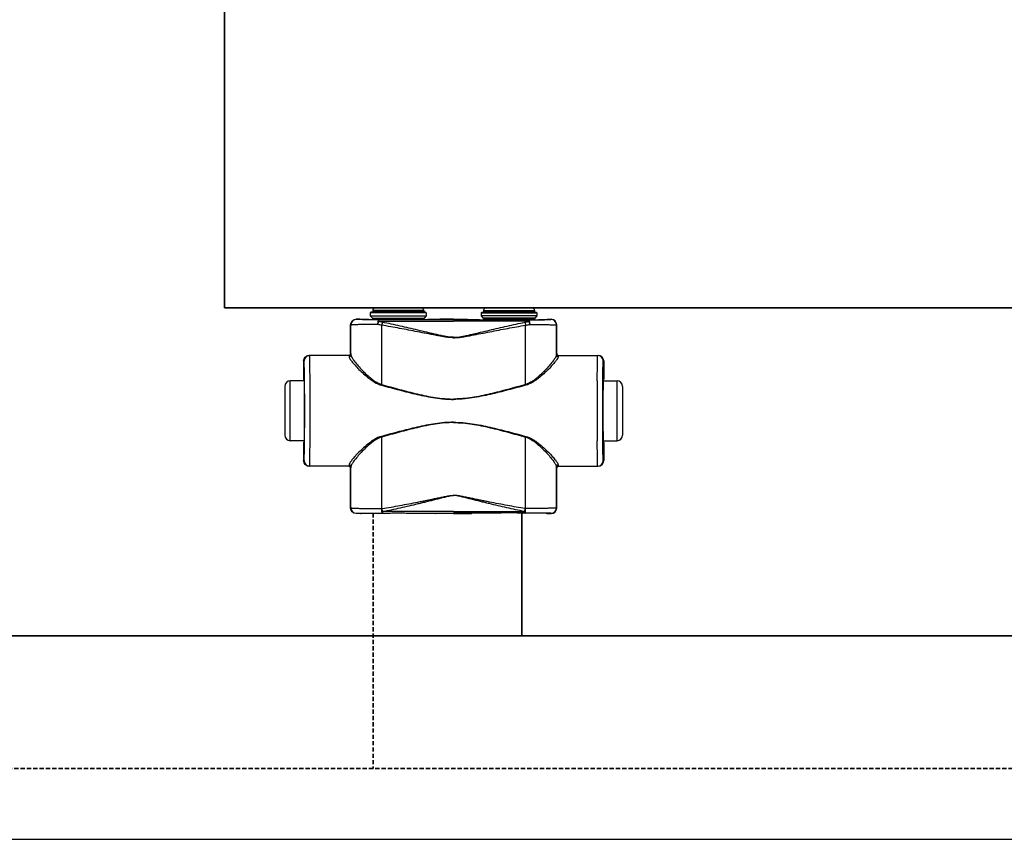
# Model space of a CAD drawing. Header units: millimetres. Extents: x -727 to 69715, y -15705 to 98123.
# Tile 141 of 256: x 36316 to 36760, y -12955 to -12585. Entities that reach past the tile are written whole.
import ezdxf

# ---------------------------------------------------------------- set-up
doc = ezdxf.new("R2010")
doc.units = ezdxf.units.MM
doc.linetypes.add('VERDECKT', pattern=[9.525, 6.35, -3.175])
for name, color, linetype, lineweight in [('UT_POTRUBI - PŘÍVOD', 1, 'Continuous', 35), ('UT_SCHÉMA_PŘÍVOD', 10, 'Continuous', 35), ('UT_SCHÉMA_ZPÁTEČKA', 172, 'VERDECKT', 35), ('UT_ZAŘÍZENÍ - OT', 3, 'Continuous', 35)]:
    doc.layers.add(name, color=color, linetype=linetype, lineweight=lineweight)

msp = doc.modelspace()

# ---------------------------------------------------------------- linework, layer by layer
at = {"color": 0, "linetype": 'Continuous'}
for p, q in [((36474.44, -12716.76), (36474.14, -12717.06)), ((36499.34, -12717.06), (36474.14, -12717.06)), ((36474.14, -12717.06), (36474.14, -12718.46)), ((36474.14, -12718.46), (36475.09, -12719.42)), ((36474.14, -12718.46), (36499.34, -12718.46)), ((36499.04, -12716.76), (36474.44, -12716.76)), ((36498.24, -12715.96), (36475.24, -12715.96)), ((36475.24, -12715.96), (36475.24, -12716.66)), ((36498.24, -12716.66), (36475.24, -12716.66)), ((36497.14, -12714.86), (36476.34, -12714.86)), ((36498.24, -12715.96), (36498.24, -12716.66)), ((36499.34, -12718.46), (36498.39, -12719.42)), ((36499.04, -12716.76), (36499.34, -12717.06)), ((36499.34, -12717.06), (36499.34, -12718.46)), ((36524.44, -12716.76), (36524.14, -12717.06)), ((36524.14, -12717.06), (36549.34, -12717.06)), ((36524.14, -12717.06), (36524.14, -12718.46)), ((36549.34, -12718.46), (36524.14, -12718.46)), ((36524.14, -12718.46), (36525.09, -12719.42)), ((36524.44, -12716.76), (36549.04, -12716.76)), ((36525.24, -12715.96), (36525.24, -12716.66)), ((36525.24, -12715.96), (36548.24, -12715.96)), ((36525.24, -12716.66), (36548.24, -12716.66)), ((36526.34, -12714.86), (36547.14, -12714.86)), ((36548.24, -12715.96), (36548.24, -12716.66)), ((36549.34, -12718.46), (36548.39, -12719.42)), ((36549.04, -12716.76), (36549.34, -12717.06)), ((36549.34, -12717.06), (36549.34, -12718.46)), ((36465.36, -12722.58), (36465.24, -12722.46)), ((36465.24, -12735.46), (36465.24, -12722.46)), ((36467.86, -12720.08), (36467.74, -12719.96)), ((36469.39, -12719.96), (36467.74, -12719.96)), ((36469.74, -12720.07), (36469.39, -12719.96)), ((36475.09, -12719.42), (36498.39, -12719.42)), ((36475.24, -12719.77), (36498.24, -12719.77)), ((36475.24, -12719.77), (36475.24, -12720.13)), ((36482.89, -12720.15), (36478.04, -12720.15)), ((36478.04, -12720.85), (36478.04, -12720.15)), ((36478.04, -12720.85), (36511.74, -12720.85)), ((36511.74, -12720.15), (36490.59, -12720.15)), ((36498.24, -12719.77), (36498.24, -12720.13)), ((36505.49, -12719.96), (36503.74, -12720.07)), ((36511.74, -12719.96), (36505.49, -12719.96)), ((36511.74, -12719.96), (36517.99, -12719.96)), ((36511.74, -12720.15), (36532.89, -12720.15)), ((36545.44, -12720.85), (36511.74, -12720.85)), ((36517.99, -12719.96), (36519.74, -12720.07)), ((36548.39, -12719.42), (36525.09, -12719.42)), ((36548.24, -12719.77), (36525.24, -12719.77)), ((36525.24, -12719.77), (36525.24, -12720.13)), ((36540.59, -12720.15), (36545.44, -12720.15)), ((36545.44, -12720.85), (36545.44, -12720.15)), ((36548.24, -12719.77), (36548.24, -12720.13)), ((36553.74, -12720.07), (36554.09, -12719.96)), ((36554.09, -12719.96), (36555.74, -12719.96)), ((36555.62, -12720.08), (36555.74, -12719.96)), ((36558.12, -12722.58), (36558.24, -12722.46)), ((36558.24, -12735.46), (36558.24, -12722.46)), ((36464.54, -12736.26), (36446.54, -12736.26)), ((36465.24, -12735.46), (36465.34, -12735.46)), ((36558.24, -12735.46), (36558.14, -12735.46)), ((36558.94, -12736.26), (36576.94, -12736.26)), ((36444.25, -12738.76), (36444.04, -12738.76)), ((36444.04, -12738.76), (36444.04, -12746.91)), ((36579.23, -12738.76), (36579.44, -12738.76)), ((36579.44, -12738.76), (36579.44, -12746.91)), ((36444.29, -12747.76), (36438.04, -12747.76)), ((36438.04, -12774.76), (36438.04, -12747.76)), ((36444.04, -12746.91), (36444.25, -12747.26)), ((36444.43, -12747.28), (36444.43, -12747.26)), ((36579.05, -12747.28), (36579.05, -12747.26)), ((36579.19, -12747.76), (36585.44, -12747.76)), ((36579.44, -12746.91), (36579.23, -12747.26)), ((36585.44, -12774.76), (36585.44, -12747.76)), ((36435.54, -12750.26), (36435.54, -12772.26)), ((36587.94, -12750.26), (36587.94, -12772.26)), ((36444.29, -12774.76), (36438.04, -12774.76)), ((36444.25, -12775.26), (36444.04, -12775.61)), ((36444.04, -12775.61), (36444.04, -12783.76)), ((36444.43, -12775.26), (36444.43, -12775.25)), ((36579.05, -12775.26), (36579.05, -12775.25)), ((36579.19, -12774.76), (36585.44, -12774.76)), ((36579.23, -12775.26), (36579.44, -12775.61)), ((36579.44, -12775.61), (36579.44, -12783.76)), ((36444.04, -12783.76), (36444.25, -12783.76)), ((36579.44, -12783.76), (36579.23, -12783.76)), ((36464.54, -12786.26), (36446.54, -12786.26)), ((36465.34, -12787.06), (36465.24, -12787.06)), ((36465.24, -12805.16), (36465.24, -12787.06)), ((36558.14, -12787.06), (36558.24, -12787.06)), ((36558.24, -12805.16), (36558.24, -12787.06)), ((36558.94, -12786.26), (36576.94, -12786.26)), ((36465.24, -12805.16), (36465.36, -12805.04)), ((36467.74, -12807.66), (36467.86, -12807.54)), ((36469.74, -12807.56), (36469.39, -12807.66)), ((36479.28, -12805.42), (36479.46, -12805.41)), ((36479.61, -12807.47), (36479.78, -12807.47)), ((36511.74, -12806.72), (36479.78, -12806.72)), ((36479.78, -12807.47), (36479.78, -12806.72)), ((36479.78, -12807.47), (36481.04, -12807.47)), ((36492.44, -12807.47), (36511.74, -12807.47)), ((36505.49, -12807.66), (36503.74, -12807.56)), ((36511.74, -12806.72), (36543.7, -12806.72)), ((36531.04, -12807.47), (36511.74, -12807.47)), ((36517.99, -12807.66), (36519.74, -12807.56)), ((36543.7, -12807.47), (36542.44, -12807.47)), ((36543.7, -12807.47), (36543.7, -12806.72)), ((36543.87, -12807.47), (36543.7, -12807.47)), ((36544.2, -12805.42), (36544.02, -12805.41)), ((36553.74, -12807.56), (36554.09, -12807.66)), ((36555.74, -12807.66), (36555.62, -12807.54)), ((36558.24, -12805.16), (36558.12, -12805.04)), ((36469.39, -12807.66), (36467.74, -12807.66)), ((36511.74, -12807.66), (36505.49, -12807.66)), ((36511.74, -12807.66), (36517.99, -12807.66)), ((36554.09, -12807.66), (36555.74, -12807.66))]:
    msp.add_line(p, q, dxfattribs=at)
msp.add_line((-727.45, -12954.69), (68024.28, -12954.69))
for centre, radius, start, end in [((36476.34, -12715.96), 1.1, 90, 180), ((36476.34, -12716.66), 1.1, 180, 185.2187), ((36497.14, -12715.96), 1.1, 0, 90), ((36497.14, -12716.66), 1.1, 354.7813, 0), ((36526.34, -12715.96), 1.1, 90, 180), ((36526.34, -12716.66), 1.1, 180, 185.2187), ((36547.14, -12715.96), 1.1, 0, 90), ((36547.14, -12716.66), 1.1, 354.7813, 0), ((36467.86, -12722.58), 2.5, 90.0025, 179.9975), ((36474.74, -12719.77), 0.5, 0, 45), ((36498.74, -12719.77), 0.5, 135, 180), ((36524.74, -12719.77), 0.5, 0, 45), ((36548.74, -12719.77), 0.5, 135, 180), ((36555.62, -12722.58), 2.5, 0.0025, 89.9975), ((36446.75, -12738.76), 2.5, 90.0022, 180.0011), ((36464.54, -12735.46), 0.8, 270.0036, 359.9972), ((36558.94, -12735.46), 0.8, 180.0028, 269.9964), ((36576.73, -12738.76), 2.5, 359.9989, 89.9978), ((36438.04, -12750.26), 2.5, 90, 180), ((34004.58, -12761.26), 2442.41, 359.68325, 0.31675), ((39018.9, -12761.26), 2442.41, 179.68325, 180.31675), ((36585.44, -12750.26), 2.5, 0, 90), ((36438.04, -12772.26), 2.5, 180, 270), ((36585.44, -12772.26), 2.5, 270, 0), ((36446.75, -12783.76), 2.5, 179.9989, 269.9978), ((36576.73, -12783.76), 2.5, 270.0022, 0.0011), ((36464.54, -12787.06), 0.8, 0.0028, 89.9964), ((36558.94, -12787.06), 0.8, 90.0036, 179.9972), ((36467.86, -12805.04), 2.5, 180.0025, 269.9975), ((36555.62, -12805.04), 2.5, 270.0025, 359.9975)]:
    msp.add_arc(centre, radius, start, end, dxfattribs=at)
at = {"color": 0, "linetype": 'Continuous', "extrusion": (0, 0, -1)}
for centre, major_axis, ratio, start_param, end_param in [((36467.74, -12722.46), (-1.77, 1.77), 0.999973, -0.785384, 0.785384), ((36486.74, -12720.07), (-17, 0), 0.005236, 4.941076, 6.283185), ((36486.74, -12720.07), (-17, 0), 0.005236, 3.141593, 4.483702), ((36446.54, -12738.76), (-2.5, 0), 0.999945, 0, 1.570796), ((36464.44, -12735.46), (-0.8, 0), 0.999986, -3.141593, -1.659157), ((36444.25, -12761.26), (0, 14), 0.010472, 0, 3.141593), ((36446.54, -12783.76), (-2.5, 0), 0.999945, -1.570796, 0), ((36464.44, -12787.06), (0.8, 0), 0.999986, -1.395381, 0), ((36467.74, -12805.16), (1.77, 1.77), 0.999973, -3.926977, -2.356208), ((36486.74, -12807.56), (-17, 0), 0.005236, 0, 1.229157), ((36486.74, -12807.56), (-17, 0), 0.005236, 1.912436, 3.141593)]:
    msp.add_ellipse(centre, major_axis=major_axis, ratio=ratio, start_param=start_param, end_param=end_param, dxfattribs=at)
at = {"color": 0, "linetype": 'Continuous'}
for centre, major_axis, ratio, start_param, end_param in [((36536.74, -12720.07), (17, 0), 0.005236, 3.141593, 4.483702), ((36536.74, -12720.07), (17, 0), 0.005236, 4.941076, 6.283185), ((36555.74, -12722.46), (1.77, 1.77), 0.999973, -0.785384, 0.785384), ((36559.04, -12735.46), (0.8, 0), 0.999986, -3.141593, -1.659157), ((36576.94, -12738.76), (2.5, 0), 0.999945, 0, 1.570796), ((36579.23, -12761.26), (0, 14), 0.010472, 0, 3.141593), ((36576.94, -12783.76), (2.5, 0), 0.999945, -1.570796, 0), ((36559.04, -12787.06), (-0.8, 0), 0.999986, -1.395381, 0), ((36536.74, -12807.56), (17, 0), 0.005236, 1.912436, 3.141593), ((36536.74, -12807.56), (17, 0), 0.005236, 0, 1.229157), ((36555.74, -12805.16), (-1.77, 1.77), 0.999973, -3.926977, -2.356208)]:
    msp.add_ellipse(centre, major_axis=major_axis, ratio=ratio, start_param=start_param, end_param=end_param, dxfattribs=at)
for points, knots in [([(36477.42, -12722.27), (36476.59, -12722.28), (36474.98, -12722.29), (36473.02, -12722.31), (36471.55, -12722.33), (36470.55, -12722.34), (36469.62, -12722.36), (36468.77, -12722.38), (36468, -12722.4), (36467.33, -12722.42), (36466.75, -12722.45), (36466.33, -12722.47), (36466.05, -12722.49), (36465.87, -12722.5), (36465.72, -12722.51), (36465.6, -12722.53), (36465.5, -12722.54), (36465.43, -12722.55), (36465.39, -12722.57), (36465.36, -12722.58), (36465.36, -12722.58)], [0, 0, 0, 0, 0.207034, 0.39928, 0.488214, 0.57154, 0.648707, 0.71921, 0.782588, 0.838437, 0.886403, 0.926186, 0.942933, 0.957549, 0.970012, 0.98031, 0.988432, 0.994377, 0.998178, 1, 1, 1, 1]), ([(36465.37, -12736), (36465.37, -12734.88), (36465.37, -12730.41), (36465.37, -12725.93), (36465.36, -12722.58)], [0, 0, 0, 0, 0.250733, 1, 1, 1, 1]), ([(36478.04, -12720.15), (36477.33, -12720.15), (36475.98, -12720.15), (36474.32, -12720.15), (36473.08, -12720.14), (36472.23, -12720.14), (36471.45, -12720.13), (36470.73, -12720.13), (36470.09, -12720.12), (36469.52, -12720.12), (36469.03, -12720.11), (36468.68, -12720.11), (36468.44, -12720.1), (36468.29, -12720.1), (36468.17, -12720.1), (36468.06, -12720.1), (36467.99, -12720.09), (36467.94, -12720.09), (36467.92, -12720.09), (36467.89, -12720.09), (36467.88, -12720.09), (36467.87, -12720.09), (36467.86, -12720.09), (36467.86, -12720.08)], [0, 0, 0, 0, 0.207653, 0.400343, 0.489423, 0.572844, 0.650059, 0.720565, 0.783909, 0.839692, 0.887568, 0.927242, 0.943927, 0.958477, 0.970869, 0.981088, 0.989117, 0.992306, 0.994945, 0.997032, 0.998568, 0.999554, 1, 1, 1, 1]), ([(36478.04, -12720.15), (36477.95, -12720.16), (36477.85, -12720.27), (36477.77, -12720.4), (36477.7, -12720.55), (36477.63, -12720.78), (36477.55, -12721.09), (36477.49, -12721.45), (36477.45, -12721.85), (36477.43, -12722.13), (36477.42, -12722.27)], [0, 0, 0, 0, 0.117156, 0.161001, 0.211236, 0.330442, 0.472834, 0.634922, 0.812344, 1, 1, 1, 1]), ([(36478.04, -12720.85), (36477.91, -12721.06), (36477.69, -12721.52), (36477.51, -12722.01), (36477.42, -12722.27)], [0, 0, 0, 0, 0.464895, 1, 1, 1, 1]), ([(36479.29, -12722.63), (36479.13, -12722.61), (36478.5, -12722.51), (36477.88, -12722.38), (36477.42, -12722.27)], [0, 0, 0, 0, 0.252579, 1, 1, 1, 1]), ([(36479.61, -12721.29), (36479.48, -12721.27), (36478.94, -12721.15), (36478.42, -12720.99), (36478.04, -12720.85)], [0, 0, 0, 0, 0.253704, 1, 1, 1, 1]), ([(36479.61, -12721.29), (36479.55, -12721.5), (36479.43, -12721.94), (36479.33, -12722.39), (36479.29, -12722.63)], [0, 0, 0, 0, 0.464569, 1, 1, 1, 1]), ([(36511.74, -12728.27), (36511.74, -12728.27), (36511.05, -12728.27), (36509.67, -12728.19), (36507.62, -12727.91), (36505.58, -12727.56), (36502.87, -12727.06), (36499.5, -12726.39), (36495.45, -12725.6), (36491.41, -12724.81), (36487.37, -12724.05), (36483.33, -12723.32), (36480.63, -12722.86), (36479.29, -12722.63)], [0.5000015, 0.5000015, 0.5000015, 0.5000015, 0.500002, 0.5313979, 0.5627848, 0.5941575, 0.6255147, 0.6881766, 0.7507583, 0.8132458, 0.8756245, 0.9378805, 1, 1, 1, 1]), ([(36479.3, -12749.41), (36479.3, -12747.17), (36479.3, -12738.24), (36479.29, -12729.32), (36479.29, -12722.63)], [0, 0, 0, 0, 0.250952, 1, 1, 1, 1]), ([(36511.74, -12728.09), (36511.74, -12728.09), (36511.4, -12728.09), (36510.71, -12728.07), (36509.33, -12727.93), (36507.63, -12727.65), (36505.61, -12727.23), (36503.6, -12726.77), (36501.59, -12726.3), (36498.92, -12725.66), (36495.58, -12724.86), (36491.59, -12723.92), (36487.59, -12723), (36483.6, -12722.12), (36480.94, -12721.57), (36479.61, -12721.29)], [0.499995, 0.499995, 0.499995, 0.499995, 0.4999958, 0.5157333, 0.5314718, 0.5629204, 0.5943483, 0.6257534, 0.6571339, 0.6884877, 0.7511054, 0.813586, 0.8759088, 0.9380534, 1, 1, 1, 1]), ([(36490.59, -12720.15), (36489.96, -12720.15), (36488.67, -12720.18), (36486.74, -12720.2), (36484.81, -12720.18), (36483.52, -12720.15), (36482.89, -12720.15)], [0, 0, 0, 0, 0.248355, 0.5, 0.751645, 1, 1, 1, 1]), ([(36511.74, -12728.09), (36511.74, -12728.09), (36512.09, -12728.09), (36512.77, -12728.07), (36514.15, -12727.93), (36515.85, -12727.65), (36517.87, -12727.23), (36519.88, -12726.77), (36521.89, -12726.3), (36524.56, -12725.66), (36527.9, -12724.86), (36531.89, -12723.92), (36535.89, -12723), (36539.88, -12722.12), (36542.54, -12721.57), (36543.87, -12721.29)], [0.499995, 0.499995, 0.499995, 0.499995, 0.4999958, 0.5157333, 0.5314718, 0.5629204, 0.5943483, 0.6257534, 0.6571339, 0.6884877, 0.7511054, 0.813586, 0.8759088, 0.9380534, 1, 1, 1, 1]), ([(36511.74, -12728.27), (36511.74, -12728.27), (36512.43, -12728.27), (36513.81, -12728.19), (36515.86, -12727.91), (36517.9, -12727.56), (36520.61, -12727.06), (36523.98, -12726.39), (36528.03, -12725.6), (36532.07, -12724.81), (36536.12, -12724.05), (36540.15, -12723.32), (36542.85, -12722.86), (36544.19, -12722.63)], [0.5000015, 0.5000015, 0.5000015, 0.5000015, 0.500002, 0.5313979, 0.5627848, 0.5941575, 0.6255147, 0.6881766, 0.7507583, 0.8132458, 0.8756245, 0.9378805, 1, 1, 1, 1]), ([(36532.89, -12720.15), (36533.52, -12720.15), (36534.81, -12720.18), (36536.74, -12720.2), (36538.67, -12720.18), (36539.96, -12720.15), (36540.59, -12720.15)], [0, 0, 0, 0, 0.248355, 0.5, 0.751645, 1, 1, 1, 1]), ([(36543.87, -12721.29), (36544, -12721.27), (36544.54, -12721.15), (36545.06, -12720.99), (36545.44, -12720.85)], [0, 0, 0, 0, 0.253704, 1, 1, 1, 1]), ([(36543.87, -12721.29), (36543.93, -12721.5), (36544.05, -12721.94), (36544.15, -12722.39), (36544.19, -12722.63)], [0, 0, 0, 0, 0.464569, 1, 1, 1, 1]), ([(36544.18, -12749.41), (36544.18, -12747.17), (36544.18, -12738.24), (36544.19, -12729.32), (36544.19, -12722.63)], [0, 0, 0, 0, 0.250952, 1, 1, 1, 1]), ([(36544.19, -12722.63), (36544.35, -12722.61), (36544.98, -12722.51), (36545.6, -12722.38), (36546.06, -12722.27)], [0, 0, 0, 0, 0.252579, 1, 1, 1, 1]), ([(36545.44, -12720.15), (36546.15, -12720.15), (36547.5, -12720.15), (36549.16, -12720.15), (36550.4, -12720.14), (36551.25, -12720.14), (36552.03, -12720.13), (36552.75, -12720.13), (36553.39, -12720.12), (36553.96, -12720.12), (36554.45, -12720.11), (36554.8, -12720.11), (36555.04, -12720.1), (36555.19, -12720.1), (36555.31, -12720.1), (36555.42, -12720.1), (36555.49, -12720.09), (36555.54, -12720.09), (36555.57, -12720.09), (36555.59, -12720.09), (36555.6, -12720.09), (36555.61, -12720.09), (36555.62, -12720.09), (36555.62, -12720.08)], [0, 0, 0, 0, 0.207653, 0.400343, 0.489423, 0.572844, 0.650059, 0.720565, 0.783909, 0.839692, 0.887568, 0.927242, 0.943927, 0.958477, 0.970869, 0.981088, 0.989117, 0.992306, 0.994945, 0.997032, 0.998568, 0.999554, 1, 1, 1, 1]), ([(36545.44, -12720.15), (36545.53, -12720.16), (36545.63, -12720.27), (36545.71, -12720.4), (36545.78, -12720.55), (36545.85, -12720.78), (36545.93, -12721.09), (36545.99, -12721.45), (36546.03, -12721.85), (36546.05, -12722.13), (36546.06, -12722.27)], [0, 0, 0, 0, 0.117156, 0.161001, 0.211236, 0.330442, 0.472834, 0.634922, 0.812344, 1, 1, 1, 1]), ([(36545.44, -12720.85), (36545.57, -12721.06), (36545.8, -12721.52), (36545.97, -12722.01), (36546.06, -12722.27)], [0, 0, 0, 0, 0.464895, 1, 1, 1, 1]), ([(36546.06, -12722.27), (36546.89, -12722.28), (36548.5, -12722.29), (36550.46, -12722.31), (36551.93, -12722.33), (36552.93, -12722.34), (36553.86, -12722.36), (36554.71, -12722.38), (36555.48, -12722.4), (36556.15, -12722.42), (36556.73, -12722.45), (36557.15, -12722.47), (36557.43, -12722.49), (36557.61, -12722.5), (36557.76, -12722.51), (36557.88, -12722.53), (36557.98, -12722.54), (36558.05, -12722.55), (36558.09, -12722.57), (36558.12, -12722.58), (36558.12, -12722.58)], [0, 0, 0, 0, 0.207034, 0.39928, 0.488214, 0.57154, 0.648707, 0.71921, 0.782588, 0.838437, 0.886403, 0.926186, 0.942933, 0.957549, 0.970012, 0.98031, 0.988432, 0.994377, 0.998178, 1, 1, 1, 1]), ([(36558.11, -12736), (36558.11, -12734.88), (36558.11, -12730.41), (36558.11, -12725.93), (36558.12, -12722.58)], [0, 0, 0, 0, 0.250733, 1, 1, 1, 1]), ([(36446.95, -12747.76), (36446.94, -12746.92), (36446.93, -12745.32), (36446.92, -12743.39), (36446.9, -12741.97), (36446.89, -12741.02), (36446.88, -12740.14), (36446.86, -12739.35), (36446.85, -12738.65), (36446.84, -12738.03), (36446.82, -12737.5), (36446.81, -12737.12), (36446.8, -12736.87), (36446.79, -12736.71), (36446.79, -12736.57), (36446.78, -12736.47), (36446.77, -12736.38), (36446.77, -12736.32), (36446.76, -12736.28), (36446.75, -12736.27), (36446.75, -12736.26), (36446.75, -12736.26)], [0, 0, 0, 0, 0.218984, 0.416191, 0.505653, 0.588551, 0.664564, 0.733396, 0.794781, 0.848478, 0.894279, 0.932006, 0.947796, 0.961515, 0.973152, 0.982695, 0.990138, 0.995479, 0.998726, 0.999584, 1, 1, 1, 1]), ([(36464.54, -12736.26), (36464.55, -12736.26), (36464.55, -12736.27), (36464.55, -12736.27), (36464.55, -12736.28), (36464.55, -12736.3), (36464.56, -12736.34), (36464.56, -12736.4), (36464.56, -12736.47), (36464.57, -12736.56), (36464.57, -12736.66), (36464.57, -12736.74), (36464.57, -12736.78)], [0, 0, 0, 0, 0.005122, 0.017304, 0.037118, 0.064661, 0.143035, 0.252499, 0.393016, 0.564526, 0.766907, 1, 1, 1, 1]), ([(36465.37, -12736), (36465.37, -12736.1), (36465.33, -12736.31), (36465.15, -12736.57), (36464.89, -12736.74), (36464.68, -12736.78), (36464.57, -12736.78)], [0, 0, 0, 0, 0.247572, 0.496581, 0.747591, 1, 1, 1, 1]), ([(36465.34, -12735.46), (36465.35, -12735.46), (36465.35, -12735.47), (36465.35, -12735.47), (36465.35, -12735.48), (36465.35, -12735.5), (36465.36, -12735.54), (36465.36, -12735.6), (36465.36, -12735.68), (36465.37, -12735.77), (36465.37, -12735.88), (36465.37, -12735.96), (36465.37, -12736)], [0, 0, 0, 0, 0.005057, 0.017214, 0.037015, 0.06455, 0.142921, 0.252392, 0.392925, 0.564459, 0.766871, 1, 1, 1, 1]), ([(36465.37, -12736), (36465.37, -12736.07), (36465.39, -12736.21), (36465.46, -12736.44), (36465.57, -12736.7), (36465.76, -12737.11), (36466.1, -12737.67), (36466.6, -12738.4), (36467.21, -12739.2), (36468.18, -12740.42), (36469.6, -12742.04), (36471.53, -12744.06), (36473.34, -12745.75), (36474.96, -12747.06), (36476.74, -12748.32), (36478.23, -12749.1), (36479.3, -12749.41)], [0, 0, 0, 0, 0.010286, 0.022433, 0.036551, 0.052653, 0.090607, 0.135698, 0.187142, 0.244158, 0.372094, 0.514728, 0.6685, 0.748767, 0.830965, 1, 1, 1, 1]), ([(36558.11, -12736), (36558.11, -12736.07), (36558.09, -12736.21), (36558.02, -12736.44), (36557.91, -12736.7), (36557.72, -12737.11), (36557.38, -12737.67), (36556.88, -12738.4), (36556.27, -12739.2), (36555.3, -12740.42), (36553.88, -12742.04), (36551.95, -12744.06), (36550.14, -12745.75), (36548.52, -12747.06), (36546.74, -12748.32), (36545.25, -12749.1), (36544.18, -12749.41)], [0, 0, 0, 0, 0.010286, 0.022433, 0.036551, 0.052653, 0.090607, 0.135698, 0.187142, 0.244158, 0.372094, 0.514728, 0.6685, 0.748767, 0.830965, 1, 1, 1, 1]), ([(36558.14, -12735.46), (36558.13, -12735.46), (36558.13, -12735.47), (36558.13, -12735.47), (36558.13, -12735.48), (36558.13, -12735.5), (36558.12, -12735.54), (36558.12, -12735.6), (36558.12, -12735.68), (36558.11, -12735.77), (36558.11, -12735.88), (36558.11, -12735.96), (36558.11, -12736)], [0, 0, 0, 0, 0.005057, 0.017214, 0.037015, 0.06455, 0.142921, 0.252392, 0.392925, 0.564459, 0.766871, 1, 1, 1, 1]), ([(36558.11, -12736), (36558.11, -12736.1), (36558.15, -12736.31), (36558.33, -12736.57), (36558.59, -12736.74), (36558.8, -12736.78), (36558.91, -12736.78)], [0, 0, 0, 0, 0.247572, 0.496581, 0.747591, 1, 1, 1, 1]), ([(36558.94, -12736.26), (36558.93, -12736.26), (36558.93, -12736.27), (36558.93, -12736.27), (36558.93, -12736.28), (36558.93, -12736.3), (36558.92, -12736.34), (36558.92, -12736.4), (36558.92, -12736.47), (36558.91, -12736.56), (36558.91, -12736.66), (36558.91, -12736.74), (36558.91, -12736.78)], [0, 0, 0, 0, 0.005122, 0.017304, 0.037118, 0.064661, 0.143035, 0.252499, 0.393016, 0.564526, 0.766907, 1, 1, 1, 1]), ([(36576.53, -12747.76), (36576.54, -12746.92), (36576.55, -12745.32), (36576.57, -12743.39), (36576.58, -12741.97), (36576.59, -12741.02), (36576.6, -12740.14), (36576.62, -12739.35), (36576.63, -12738.65), (36576.64, -12738.03), (36576.66, -12737.5), (36576.67, -12737.12), (36576.68, -12736.87), (36576.69, -12736.71), (36576.69, -12736.57), (36576.7, -12736.47), (36576.71, -12736.38), (36576.71, -12736.32), (36576.72, -12736.28), (36576.73, -12736.27), (36576.73, -12736.26), (36576.73, -12736.26)], [0, 0, 0, 0, 0.218984, 0.416191, 0.505653, 0.588551, 0.664564, 0.733396, 0.794781, 0.848478, 0.894279, 0.932006, 0.947796, 0.961515, 0.973152, 0.982695, 0.990138, 0.995479, 0.998726, 0.999584, 1, 1, 1, 1]), ([(36444.43, -12747.26), (36444.43, -12746.63), (36444.42, -12745.44), (36444.4, -12744), (36444.39, -12742.94), (36444.38, -12742.24), (36444.36, -12741.6), (36444.35, -12741.02), (36444.34, -12740.5), (36444.33, -12740.05), (36444.32, -12739.67), (36444.31, -12739.39), (36444.3, -12739.2), (36444.29, -12739.09), (36444.28, -12738.99), (36444.28, -12738.91), (36444.27, -12738.85), (36444.26, -12738.8), (36444.26, -12738.78), (36444.25, -12738.76), (36444.25, -12738.76)], [0, 0, 0, 0, 0.221931, 0.420259, 0.509783, 0.592499, 0.668149, 0.736495, 0.797321, 0.850436, 0.895675, 0.932895, 0.948462, 0.961984, 0.973451, 0.982856, 0.990196, 0.99547, 0.998697, 1, 1, 1, 1]), ([(36464.57, -12736.78), (36464.57, -12736.85), (36464.6, -12736.99), (36464.67, -12737.21), (36464.78, -12737.46), (36464.99, -12737.84), (36465.34, -12738.39), (36465.87, -12739.09), (36466.52, -12739.88), (36467.55, -12741.06), (36469.06, -12742.64), (36471.1, -12744.6), (36473.01, -12746.25), (36474.71, -12747.51), (36476.56, -12748.72), (36478.11, -12749.44), (36479.2, -12749.74)], [0, 0, 0, 0, 0.009694, 0.02127, 0.034861, 0.050494, 0.087694, 0.13227, 0.183417, 0.240322, 0.368483, 0.511765, 0.666448, 0.747227, 0.829948, 1, 1, 1, 1]), ([(36558.91, -12736.78), (36558.91, -12736.85), (36558.88, -12736.99), (36558.81, -12737.21), (36558.7, -12737.46), (36558.49, -12737.84), (36558.14, -12738.39), (36557.61, -12739.09), (36556.96, -12739.88), (36555.93, -12741.06), (36554.43, -12742.64), (36552.38, -12744.6), (36550.47, -12746.25), (36548.78, -12747.51), (36546.92, -12748.72), (36545.37, -12749.44), (36544.28, -12749.74)], [0, 0, 0, 0, 0.009694, 0.02127, 0.034861, 0.050494, 0.087694, 0.13227, 0.183417, 0.240322, 0.368483, 0.511765, 0.666448, 0.747227, 0.829948, 1, 1, 1, 1]), ([(36579.05, -12747.26), (36579.05, -12746.63), (36579.06, -12745.44), (36579.08, -12744), (36579.09, -12742.94), (36579.1, -12742.24), (36579.12, -12741.6), (36579.13, -12741.02), (36579.14, -12740.5), (36579.15, -12740.05), (36579.16, -12739.67), (36579.17, -12739.39), (36579.18, -12739.2), (36579.19, -12739.09), (36579.2, -12738.99), (36579.2, -12738.91), (36579.21, -12738.85), (36579.22, -12738.8), (36579.22, -12738.78), (36579.23, -12738.76), (36579.23, -12738.76)], [0, 0, 0, 0, 0.221931, 0.420259, 0.509783, 0.592499, 0.668149, 0.736495, 0.797321, 0.850436, 0.895675, 0.932895, 0.948462, 0.961984, 0.973451, 0.982856, 0.990196, 0.99547, 0.998697, 1, 1, 1, 1]), ([(36444.43, -12775.25), (36444.45, -12773.06), (36444.48, -12768.39), (36444.49, -12761.26), (36444.48, -12754.13), (36444.45, -12749.47), (36444.43, -12747.28)], [0, 0, 0, 0, 0.235226, 0.499987, 0.764754, 1, 1, 1, 1]), ([(36479.3, -12749.41), (36479.29, -12749.44), (36479.26, -12749.55), (36479.23, -12749.66), (36479.2, -12749.74)], [0, 0, 0, 0, 0.258378, 1, 1, 1, 1]), ([(36479.2, -12749.74), (36481.86, -12750.45), (36485.86, -12751.53), (36491.22, -12752.9), (36495.26, -12753.87), (36499.33, -12754.75), (36503.43, -12755.48), (36506.88, -12755.89), (36509.66, -12756.07), (36511.05, -12756.1), (36511.74, -12756.1), (36511.74, -12756.1)], [0, 0, 0, 0, 0.1245061, 0.1869228, 0.2494269, 0.3120016, 0.3746311, 0.4372993, 0.4686472, 0.4999998, 0.5, 0.5, 0.5, 0.5]), ([(36479.3, -12749.41), (36481.96, -12750.14), (36485.94, -12751.25), (36491.28, -12752.66), (36495.3, -12753.66), (36499.36, -12754.56), (36503.45, -12755.31), (36506.89, -12755.74), (36509.66, -12755.92), (36511.05, -12755.95), (36511.74, -12755.95), (36511.74, -12755.95)], [0, 0, 0, 0, 0.1244767, 0.1868883, 0.2493924, 0.3119715, 0.3746087, 0.437287, 0.4686409, 0.4999998, 0.5, 0.5, 0.5, 0.5]), ([(36544.18, -12749.41), (36541.53, -12750.14), (36537.54, -12751.25), (36532.2, -12752.66), (36528.18, -12753.66), (36524.12, -12754.56), (36520.03, -12755.31), (36516.59, -12755.74), (36513.82, -12755.92), (36512.43, -12755.95), (36511.74, -12755.95), (36511.74, -12755.95)], [0, 0, 0, 0, 0.1244767, 0.1868883, 0.2493924, 0.3119715, 0.3746087, 0.437287, 0.4686409, 0.4999998, 0.5, 0.5, 0.5, 0.5]), ([(36544.28, -12749.74), (36541.62, -12750.45), (36537.62, -12751.53), (36532.26, -12752.9), (36528.22, -12753.87), (36524.15, -12754.75), (36520.05, -12755.48), (36516.6, -12755.89), (36513.83, -12756.07), (36512.44, -12756.1), (36511.74, -12756.1), (36511.74, -12756.1)], [0, 0, 0, 0, 0.1245061, 0.1869228, 0.2494269, 0.3120016, 0.3746311, 0.4372993, 0.4686472, 0.4999998, 0.5, 0.5, 0.5, 0.5]), ([(36544.18, -12749.41), (36544.19, -12749.44), (36544.22, -12749.55), (36544.25, -12749.66), (36544.28, -12749.74)], [0, 0, 0, 0, 0.258378, 1, 1, 1, 1]), ([(36579.05, -12775.25), (36579.03, -12773.06), (36579, -12768.39), (36578.99, -12761.26), (36579, -12754.13), (36579.03, -12749.47), (36579.05, -12747.28)], [0, 0, 0, 0, 0.235226, 0.499987, 0.764754, 1, 1, 1, 1]), ([(36511.74, -12766.43), (36510.35, -12766.43), (36507.57, -12766.55), (36503.43, -12767.05), (36499.33, -12767.77), (36495.26, -12768.65), (36491.22, -12769.63), (36485.86, -12770.99), (36481.86, -12772.07), (36479.2, -12772.79)], [0.5, 0.5, 0.5, 0.5, 0.5626889, 0.6253582, 0.6879892, 0.7505657, 0.8130716, 0.8754902, 1, 1, 1, 1]), ([(36511.74, -12766.58), (36510.35, -12766.58), (36507.58, -12766.7), (36503.45, -12767.21), (36499.36, -12767.96), (36495.3, -12768.87), (36491.28, -12769.87), (36485.94, -12771.28), (36481.96, -12772.38), (36479.3, -12773.12)], [0.5, 0.5, 0.5, 0.5, 0.5627005, 0.6253799, 0.6880187, 0.7505997, 0.8131057, 0.8755193, 1, 1, 1, 1]), ([(36511.74, -12766.43), (36513.13, -12766.43), (36515.91, -12766.55), (36520.05, -12767.05), (36524.15, -12767.77), (36528.22, -12768.65), (36532.26, -12769.63), (36537.62, -12770.99), (36541.62, -12772.07), (36544.28, -12772.79)], [0.5, 0.5, 0.5, 0.5, 0.5626889, 0.6253582, 0.6879892, 0.7505657, 0.8130716, 0.8754902, 1, 1, 1, 1]), ([(36511.74, -12766.58), (36513.13, -12766.58), (36515.9, -12766.7), (36520.03, -12767.21), (36524.12, -12767.96), (36528.18, -12768.87), (36532.2, -12769.87), (36537.54, -12771.28), (36541.53, -12772.38), (36544.18, -12773.12)], [0.5, 0.5, 0.5, 0.5, 0.5627005, 0.6253799, 0.6880187, 0.7505997, 0.8131057, 0.8755193, 1, 1, 1, 1]), ([(36444.25, -12783.76), (36444.25, -12783.76), (36444.26, -12783.75), (36444.26, -12783.72), (36444.27, -12783.68), (36444.28, -12783.61), (36444.28, -12783.53), (36444.29, -12783.44), (36444.3, -12783.32), (36444.31, -12783.13), (36444.32, -12782.86), (36444.33, -12782.47), (36444.34, -12782.02), (36444.35, -12781.51), (36444.36, -12780.92), (36444.38, -12780.28), (36444.39, -12779.58), (36444.4, -12778.53), (36444.42, -12777.08), (36444.43, -12775.89), (36444.43, -12775.26)], [0, 0, 0, 0, 0.001303, 0.00453, 0.009804, 0.017144, 0.026549, 0.038016, 0.051538, 0.067105, 0.104325, 0.149564, 0.202679, 0.263505, 0.331851, 0.407501, 0.490217, 0.579741, 0.778069, 1, 1, 1, 1]), ([(36446.75, -12786.26), (36446.75, -12786.26), (36446.75, -12786.26), (36446.76, -12786.24), (36446.77, -12786.2), (36446.77, -12786.14), (36446.78, -12786.06), (36446.79, -12785.95), (36446.79, -12785.82), (36446.8, -12785.66), (36446.81, -12785.4), (36446.82, -12785.02), (36446.84, -12784.49), (36446.85, -12783.88), (36446.86, -12783.17), (36446.88, -12782.38), (36446.89, -12781.51), (36446.9, -12780.56), (36446.92, -12779.14), (36446.93, -12777.2), (36446.94, -12775.6), (36446.95, -12774.76)], [0, 0, 0, 0, 0.000416, 0.001274, 0.004521, 0.009862, 0.017305, 0.026849, 0.038485, 0.052204, 0.067994, 0.105721, 0.151522, 0.205219, 0.266604, 0.335437, 0.411449, 0.494347, 0.58381, 0.781016, 1, 1, 1, 1]), ([(36479.2, -12772.79), (36478.11, -12773.08), (36476.56, -12773.81), (36474.71, -12775.01), (36473.01, -12776.28), (36471.1, -12777.92), (36469.06, -12779.88), (36467.55, -12781.47), (36466.52, -12782.65), (36465.87, -12783.43), (36465.34, -12784.14), (36464.99, -12784.68), (36464.78, -12785.07), (36464.67, -12785.32), (36464.6, -12785.54), (36464.57, -12785.68), (36464.57, -12785.74)], [0, 0, 0, 0, 0.170052, 0.252774, 0.333553, 0.488235, 0.631517, 0.759678, 0.816583, 0.86773, 0.912306, 0.949506, 0.965139, 0.978731, 0.990306, 1, 1, 1, 1]), ([(36479.3, -12773.12), (36478.23, -12773.43), (36476.74, -12774.2), (36474.96, -12775.46), (36473.34, -12776.77), (36471.53, -12778.46), (36469.6, -12780.48), (36468.18, -12782.11), (36467.21, -12783.32), (36466.6, -12784.13), (36466.1, -12784.86), (36465.76, -12785.42), (36465.57, -12785.82), (36465.46, -12786.08), (36465.39, -12786.31), (36465.37, -12786.46), (36465.37, -12786.53)], [0, 0, 0, 0, 0.169036, 0.251233, 0.3315, 0.485272, 0.627906, 0.755842, 0.812858, 0.864302, 0.909393, 0.947347, 0.963449, 0.977567, 0.989714, 1, 1, 1, 1]), ([(36479.3, -12773.12), (36479.29, -12773.09), (36479.26, -12772.98), (36479.23, -12772.87), (36479.2, -12772.79)], [0, 0, 0, 0, 0.258378, 1, 1, 1, 1]), ([(36479.28, -12805.42), (36479.29, -12802.74), (36479.29, -12791.97), (36479.3, -12781.21), (36479.3, -12773.12)], [0, 0, 0, 0, 0.248459, 1, 1, 1, 1]), ([(36544.18, -12773.12), (36544.19, -12773.09), (36544.22, -12772.98), (36544.25, -12772.87), (36544.28, -12772.79)], [0, 0, 0, 0, 0.258378, 1, 1, 1, 1]), ([(36544.18, -12773.12), (36545.25, -12773.43), (36546.74, -12774.2), (36548.52, -12775.46), (36550.14, -12776.77), (36551.95, -12778.46), (36553.88, -12780.48), (36555.3, -12782.11), (36556.27, -12783.32), (36556.88, -12784.13), (36557.38, -12784.86), (36557.72, -12785.42), (36557.91, -12785.82), (36558.02, -12786.08), (36558.09, -12786.31), (36558.11, -12786.46), (36558.11, -12786.53)], [0, 0, 0, 0, 0.169036, 0.251233, 0.3315, 0.485272, 0.627906, 0.755842, 0.812858, 0.864302, 0.909393, 0.947347, 0.963449, 0.977567, 0.989714, 1, 1, 1, 1]), ([(36544.2, -12805.42), (36544.2, -12802.74), (36544.19, -12791.97), (36544.18, -12781.21), (36544.18, -12773.12)], [0, 0, 0, 0, 0.248459, 1, 1, 1, 1]), ([(36544.28, -12772.79), (36545.37, -12773.08), (36546.92, -12773.81), (36548.78, -12775.01), (36550.47, -12776.28), (36552.38, -12777.92), (36554.43, -12779.88), (36555.93, -12781.47), (36556.96, -12782.65), (36557.61, -12783.43), (36558.14, -12784.14), (36558.49, -12784.68), (36558.7, -12785.07), (36558.81, -12785.32), (36558.88, -12785.54), (36558.91, -12785.68), (36558.91, -12785.74)], [0, 0, 0, 0, 0.170052, 0.252774, 0.333553, 0.488235, 0.631517, 0.759678, 0.816583, 0.86773, 0.912306, 0.949506, 0.965139, 0.978731, 0.990306, 1, 1, 1, 1]), ([(36576.73, -12786.26), (36576.73, -12786.26), (36576.73, -12786.26), (36576.72, -12786.24), (36576.71, -12786.2), (36576.71, -12786.14), (36576.7, -12786.06), (36576.69, -12785.95), (36576.69, -12785.82), (36576.68, -12785.66), (36576.67, -12785.4), (36576.66, -12785.02), (36576.64, -12784.49), (36576.63, -12783.88), (36576.62, -12783.17), (36576.6, -12782.38), (36576.59, -12781.51), (36576.58, -12780.56), (36576.57, -12779.14), (36576.55, -12777.2), (36576.54, -12775.6), (36576.53, -12774.76)], [0, 0, 0, 0, 0.000416, 0.001274, 0.004521, 0.009862, 0.017305, 0.026849, 0.038485, 0.052204, 0.067994, 0.105721, 0.151522, 0.205219, 0.266604, 0.335437, 0.411449, 0.494347, 0.58381, 0.781016, 1, 1, 1, 1]), ([(36579.23, -12783.76), (36579.23, -12783.76), (36579.22, -12783.75), (36579.22, -12783.72), (36579.21, -12783.68), (36579.2, -12783.61), (36579.2, -12783.53), (36579.19, -12783.44), (36579.18, -12783.32), (36579.17, -12783.13), (36579.16, -12782.86), (36579.15, -12782.47), (36579.14, -12782.02), (36579.13, -12781.51), (36579.12, -12780.92), (36579.1, -12780.28), (36579.09, -12779.58), (36579.08, -12778.53), (36579.06, -12777.08), (36579.05, -12775.89), (36579.05, -12775.26)], [0, 0, 0, 0, 0.001303, 0.00453, 0.009804, 0.017144, 0.026549, 0.038016, 0.051538, 0.067105, 0.104325, 0.149564, 0.202679, 0.263505, 0.331851, 0.407501, 0.490217, 0.579741, 0.778069, 1, 1, 1, 1]), ([(36464.57, -12785.74), (36464.57, -12785.78), (36464.57, -12785.86), (36464.57, -12785.96), (36464.56, -12786.05), (36464.56, -12786.13), (36464.56, -12786.18), (36464.55, -12786.22), (36464.55, -12786.24), (36464.55, -12786.25), (36464.55, -12786.26), (36464.55, -12786.26), (36464.54, -12786.26)], [0, 0, 0, 0, 0.233093, 0.435474, 0.606984, 0.747501, 0.856965, 0.935339, 0.962882, 0.982696, 0.994878, 1, 1, 1, 1]), ([(36465.37, -12786.53), (36465.37, -12786.42), (36465.33, -12786.22), (36465.15, -12785.96), (36464.89, -12785.78), (36464.68, -12785.74), (36464.57, -12785.74)], [0, 0, 0, 0, 0.247572, 0.496581, 0.747591, 1, 1, 1, 1]), ([(36465.37, -12786.53), (36465.37, -12786.57), (36465.37, -12786.65), (36465.37, -12786.75), (36465.36, -12786.85), (36465.36, -12786.92), (36465.36, -12786.98), (36465.35, -12787.02), (36465.35, -12787.04), (36465.35, -12787.05), (36465.35, -12787.06), (36465.35, -12787.06), (36465.34, -12787.06)], [0, 0, 0, 0, 0.23313, 0.435541, 0.607074, 0.747608, 0.857079, 0.93545, 0.962985, 0.982786, 0.994943, 1, 1, 1, 1]), ([(36465.36, -12805.04), (36465.36, -12803.51), (36465.37, -12797.34), (36465.37, -12791.16), (36465.37, -12786.53)], [0, 0, 0, 0, 0.248801, 1, 1, 1, 1]), ([(36558.11, -12786.53), (36558.11, -12786.42), (36558.15, -12786.22), (36558.33, -12785.96), (36558.59, -12785.78), (36558.8, -12785.74), (36558.91, -12785.74)], [0, 0, 0, 0, 0.247572, 0.496581, 0.747591, 1, 1, 1, 1]), ([(36558.12, -12805.04), (36558.12, -12803.51), (36558.12, -12797.34), (36558.11, -12791.16), (36558.11, -12786.53)], [0, 0, 0, 0, 0.248801, 1, 1, 1, 1]), ([(36558.11, -12786.53), (36558.11, -12786.57), (36558.11, -12786.65), (36558.11, -12786.75), (36558.12, -12786.85), (36558.12, -12786.92), (36558.12, -12786.98), (36558.13, -12787.02), (36558.13, -12787.04), (36558.13, -12787.05), (36558.13, -12787.06), (36558.13, -12787.06), (36558.14, -12787.06)], [0, 0, 0, 0, 0.23313, 0.435541, 0.607074, 0.747608, 0.857079, 0.93545, 0.962985, 0.982786, 0.994943, 1, 1, 1, 1]), ([(36558.91, -12785.74), (36558.91, -12785.78), (36558.91, -12785.86), (36558.91, -12785.96), (36558.92, -12786.05), (36558.92, -12786.13), (36558.92, -12786.18), (36558.93, -12786.22), (36558.93, -12786.24), (36558.93, -12786.25), (36558.93, -12786.26), (36558.93, -12786.26), (36558.94, -12786.26)], [0, 0, 0, 0, 0.233093, 0.435474, 0.606984, 0.747501, 0.856965, 0.935339, 0.962882, 0.982696, 0.994878, 1, 1, 1, 1]), ([(36479.46, -12805.41), (36480.8, -12805.19), (36483.49, -12804.73), (36487.51, -12804.01), (36491.54, -12803.25), (36494.89, -12802.59), (36497.58, -12802.05), (36499.59, -12801.65), (36501.61, -12801.23), (36503.63, -12800.82), (36505.64, -12800.4), (36507.32, -12800.06), (36508.67, -12799.79), (36510.03, -12799.55), (36511.05, -12799.41), (36511.74, -12799.41)], [0, 0, 0, 0, 0.0621172, 0.1243716, 0.1867502, 0.2492392, 0.2805207, 0.3118245, 0.3431487, 0.3744915, 0.4058513, 0.4372266, 0.4529199, 0.4686172, 0.5, 0.5, 0.5, 0.5]), ([(36479.78, -12806.72), (36481.11, -12806.46), (36483.77, -12805.91), (36487.75, -12805.03), (36491.73, -12804.12), (36495.05, -12803.33), (36497.7, -12802.68), (36499.7, -12802.19), (36501.69, -12801.69), (36503.69, -12801.19), (36505.68, -12800.69), (36507.35, -12800.27), (36508.69, -12799.95), (36510.03, -12799.66), (36511.05, -12799.48), (36511.74, -12799.48)], [0, 0, 0, 0, 0.0619437, 0.1240868, 0.1864104, 0.2488944, 0.2801902, 0.3115184, 0.3428764, 0.3742614, 0.4056711, 0.4371032, 0.4528275, 0.4685577, 0.5, 0.5, 0.5, 0.5]), ([(36544.02, -12805.41), (36542.68, -12805.19), (36539.99, -12804.73), (36535.97, -12804.01), (36531.94, -12803.25), (36528.59, -12802.59), (36525.9, -12802.05), (36523.89, -12801.65), (36521.87, -12801.23), (36519.86, -12800.82), (36517.84, -12800.4), (36516.16, -12800.06), (36514.81, -12799.79), (36513.46, -12799.55), (36512.43, -12799.41), (36511.74, -12799.41)], [0, 0, 0, 0, 0.0621172, 0.1243716, 0.1867502, 0.2492392, 0.2805207, 0.3118245, 0.3431487, 0.3744915, 0.4058513, 0.4372266, 0.4529199, 0.4686172, 0.5, 0.5, 0.5, 0.5]), ([(36543.7, -12806.72), (36542.37, -12806.46), (36539.71, -12805.91), (36535.73, -12805.03), (36531.75, -12804.12), (36528.43, -12803.33), (36525.78, -12802.68), (36523.78, -12802.19), (36521.79, -12801.69), (36519.79, -12801.19), (36517.8, -12800.69), (36516.13, -12800.27), (36514.79, -12799.95), (36513.45, -12799.66), (36512.43, -12799.48), (36511.74, -12799.48)], [0, 0, 0, 0, 0.0619437, 0.1240868, 0.1864104, 0.2488944, 0.2801902, 0.3115184, 0.3428764, 0.3742614, 0.4056711, 0.4371032, 0.4528275, 0.4685577, 0.5, 0.5, 0.5, 0.5]), ([(36465.36, -12805.04), (36465.36, -12805.05), (36465.39, -12805.07), (36465.44, -12805.08), (36465.52, -12805.1), (36465.64, -12805.12), (36465.78, -12805.13), (36465.96, -12805.15), (36466.17, -12805.17), (36466.5, -12805.19), (36467, -12805.22), (36467.68, -12805.24), (36468.47, -12805.27), (36469.36, -12805.3), (36470.35, -12805.32), (36471.44, -12805.34), (36472.6, -12805.36), (36474.28, -12805.38), (36476.52, -12805.4), (36478.34, -12805.41), (36479.28, -12805.42)], [0, 0, 0, 0, 0.001901, 0.0058, 0.011886, 0.020197, 0.030732, 0.043479, 0.058422, 0.075536, 0.116153, 0.165047, 0.22186, 0.286169, 0.35749, 0.43527, 0.518903, 0.607727, 0.798032, 1, 1, 1, 1]), ([(36467.86, -12807.54), (36467.86, -12807.54), (36467.87, -12807.54), (36467.88, -12807.54), (36467.89, -12807.54), (36467.92, -12807.54), (36467.95, -12807.54), (36468.01, -12807.53), (36468.09, -12807.53), (36468.21, -12807.53), (36468.36, -12807.53), (36468.54, -12807.52), (36468.74, -12807.52), (36468.96, -12807.52), (36469.31, -12807.51), (36469.81, -12807.51), (36470.47, -12807.5), (36471.23, -12807.5), (36472.06, -12807.49), (36472.98, -12807.49), (36473.96, -12807.48), (36475.38, -12807.48), (36477.27, -12807.48), (36478.81, -12807.47), (36479.61, -12807.47)], [0, 0, 0, 0, 0.000442, 0.001439, 0.003, 0.005125, 0.007814, 0.011067, 0.019262, 0.029696, 0.04235, 0.057205, 0.074237, 0.093413, 0.114703, 0.163471, 0.220191, 0.284451, 0.355774, 0.433617, 0.517377, 0.606395, 0.797271, 1, 1, 1, 1]), ([(36479.61, -12807.47), (36479.58, -12807.47), (36479.55, -12807.44), (36479.52, -12807.38), (36479.49, -12807.32), (36479.47, -12807.23), (36479.43, -12807.09), (36479.37, -12806.75), (36479.31, -12806.18), (36479.29, -12805.69), (36479.28, -12805.42)], [0, 0, 0, 0, 0.03281, 0.058939, 0.09263, 0.134005, 0.182986, 0.302653, 0.616803, 1, 1, 1, 1]), ([(36479.78, -12807.47), (36479.76, -12807.47), (36479.73, -12807.44), (36479.7, -12807.38), (36479.67, -12807.32), (36479.64, -12807.23), (36479.61, -12807.09), (36479.55, -12806.75), (36479.49, -12806.18), (36479.47, -12805.69), (36479.46, -12805.41)], [0, 0, 0, 0, 0.032697, 0.058797, 0.092469, 0.133835, 0.182813, 0.302491, 0.616704, 1, 1, 1, 1]), ([(36479.78, -12806.72), (36479.72, -12806.53), (36479.6, -12806.09), (36479.51, -12805.65), (36479.46, -12805.41)], [0, 0, 0, 0, 0.463333, 1, 1, 1, 1]), ([(36481.04, -12807.47), (36481.51, -12807.47), (36482.44, -12807.44), (36483.86, -12807.36), (36485.29, -12807.29), (36486.74, -12807.26), (36488.19, -12807.29), (36489.62, -12807.36), (36491.04, -12807.44), (36491.97, -12807.47), (36492.44, -12807.47)], [0, 0, 0, 0, 0.12176, 0.246313, 0.372689, 0.5, 0.627311, 0.753687, 0.87824, 1, 1, 1, 1]), ([(36542.44, -12807.47), (36541.97, -12807.47), (36541.04, -12807.44), (36539.62, -12807.36), (36538.19, -12807.29), (36536.74, -12807.26), (36535.29, -12807.29), (36533.86, -12807.36), (36532.44, -12807.44), (36531.51, -12807.47), (36531.04, -12807.47)], [0, 0, 0, 0, 0.12176, 0.246313, 0.372689, 0.5, 0.627311, 0.753687, 0.87824, 1, 1, 1, 1]), ([(36543.7, -12807.47), (36543.72, -12807.47), (36543.75, -12807.44), (36543.78, -12807.38), (36543.81, -12807.32), (36543.84, -12807.23), (36543.87, -12807.09), (36543.93, -12806.75), (36543.99, -12806.18), (36544.01, -12805.69), (36544.02, -12805.41)], [0, 0, 0, 0, 0.032697, 0.058797, 0.092469, 0.133835, 0.182813, 0.302491, 0.616704, 1, 1, 1, 1]), ([(36543.7, -12806.72), (36543.76, -12806.53), (36543.88, -12806.09), (36543.97, -12805.65), (36544.02, -12805.41)], [0, 0, 0, 0, 0.463333, 1, 1, 1, 1]), ([(36543.87, -12807.47), (36543.9, -12807.47), (36543.93, -12807.44), (36543.96, -12807.38), (36543.99, -12807.32), (36544.01, -12807.23), (36544.05, -12807.09), (36544.11, -12806.75), (36544.17, -12806.18), (36544.19, -12805.69), (36544.2, -12805.42)], [0, 0, 0, 0, 0.03281, 0.058939, 0.09263, 0.134005, 0.182986, 0.302653, 0.616803, 1, 1, 1, 1]), ([(36555.62, -12807.54), (36555.62, -12807.54), (36555.62, -12807.54), (36555.6, -12807.54), (36555.59, -12807.54), (36555.56, -12807.54), (36555.53, -12807.54), (36555.47, -12807.53), (36555.39, -12807.53), (36555.27, -12807.53), (36555.12, -12807.53), (36554.94, -12807.52), (36554.74, -12807.52), (36554.52, -12807.52), (36554.17, -12807.51), (36553.67, -12807.51), (36553.01, -12807.5), (36552.25, -12807.5), (36551.42, -12807.49), (36550.51, -12807.49), (36549.52, -12807.48), (36548.1, -12807.48), (36546.21, -12807.48), (36544.67, -12807.47), (36543.87, -12807.47)], [0, 0, 0, 0, 0.000442, 0.001439, 0.003, 0.005125, 0.007814, 0.011067, 0.019262, 0.029696, 0.04235, 0.057205, 0.074237, 0.093413, 0.114703, 0.163471, 0.220191, 0.284451, 0.355774, 0.433617, 0.517377, 0.606395, 0.797271, 1, 1, 1, 1]), ([(36558.12, -12805.04), (36558.12, -12805.05), (36558.09, -12805.07), (36558.04, -12805.08), (36557.96, -12805.1), (36557.84, -12805.12), (36557.7, -12805.13), (36557.52, -12805.15), (36557.31, -12805.17), (36556.98, -12805.19), (36556.48, -12805.22), (36555.8, -12805.24), (36555.01, -12805.27), (36554.12, -12805.3), (36553.13, -12805.32), (36552.04, -12805.34), (36550.88, -12805.36), (36549.2, -12805.38), (36546.96, -12805.4), (36545.14, -12805.41), (36544.2, -12805.42)], [0, 0, 0, 0, 0.001901, 0.0058, 0.011886, 0.020197, 0.030732, 0.043479, 0.058422, 0.075536, 0.116153, 0.165047, 0.22186, 0.286169, 0.35749, 0.43527, 0.518903, 0.607727, 0.798032, 1, 1, 1, 1])]:
    msp.add_open_spline(points, degree=3, knots=knots, dxfattribs=at)
at = {"layer": 'UT_POTRUBI - PŘÍVOD'}
msp.add_line((34577.02, -12862.78), (40376.81, -12862.78), dxfattribs=at)
at = {"layer": 'UT_SCHÉMA_PŘÍVOD'}
msp.add_line((36542.44, -12807.47), (36542.44, -12862.78), dxfattribs=at)
at = {"layer": 'UT_SCHÉMA_ZPÁTEČKA', "ltscale": 0.3}
for p, q in [((36475.39, -12807.49), (36475.39, -12922.7)), ((34213.18, -12922.7), (40309.77, -12922.7))]:
    msp.add_line(p, q, dxfattribs=at)
at = {"layer": 'UT_ZAŘÍZENÍ - OT', "linetype": 'Continuous'}
for p, q in [((36408.42, -12214.86), (36408.42, -12714.86)), ((36408.42, -12714.86), (37608.42, -12714.86))]:
    msp.add_line(p, q, dxfattribs=at)

doc.saveas('drawing.dxf')
